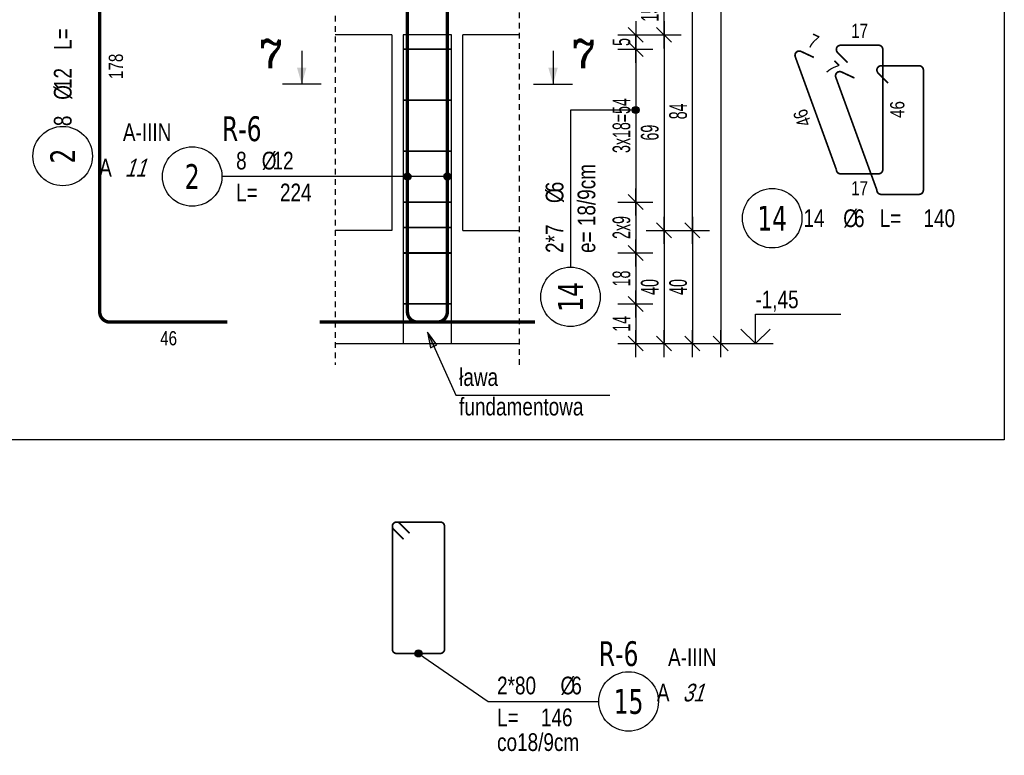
# Model space of a CAD drawing. Header units: millimetres. Extents: x 11988 to 14650, y -1596 to 604.
# Tile 27 of 38: x 13642 to 13989, y -1094 to -834. Entities that reach past the tile are written whole.
import ezdxf
from ezdxf.enums import TextEntityAlignment as Align

# ---------------------------------------------------------------- set-up
doc = ezdxf.new("R2010")
doc.units = ezdxf.units.MM
doc.header["$LTSCALE"] = 10
doc.linetypes.add('MP', pattern=[0.36, 0.2, -0.16])
for name, color, linetype in [('BA_txg', 3, 'Continuous'), ('BA_wic', 1, 'Continuous'), ('BA_wis', 2, 'Continuous'), ('BA_wym', 1, 'Continuous'), ('BZ_kot', 7, 'Continuous'), ('BZ_odn', 1, 'Continuous'), ('BZ_opi1', 7, 'Continuous'), ('BZ_opi2', 4, 'Continuous'), ('BZ_opi3', 30, 'Continuous'), ('BZ_opi4', 53, 'Continuous'), ('BZ_P_roz', 11, 'Continuous'), ('BZ_P_strz', 3, 'Continuous'), ('BZ_P_wid', 3, 'Continuous'), ('BZ_P_wyc', 134, 'Continuous'), ('BZ_txs', 2, 'Continuous'), ('BZ_wym', 1, 'Continuous')]:
    doc.layers.add(name, color=color, linetype=linetype)
for name, color, linetype, plot in [('BZ_obroz', 137, 'Continuous', False), ('BZ_obw', 230, 'Continuous', False), ('BZ_pom', 6, 'Continuous', False)]:
    doc.layers.add(name, color=color, linetype=linetype, plot=plot)
doc.styles.add('BIKTBG', font='tahoma.ttf', dxfattribs={"width": 0.85})
doc.styles.add('BIKTC', font='bikromsw.shx', dxfattribs={"width": 0.85})
doc.styles.add('BIKTS', font='bikromsw.shx', dxfattribs={"width": 0.8})
doc.styles.add('BIKWYM', font='bikromsw.shx', dxfattribs={"width": 0.6})
doc.styles.add('ROMANC', font='ROMANC.SHX')
doc.dimstyles.new('BA_KR_25_cm', dxfattribs={"dimscale": 0.25, "dimtxt": 25, "dimasz": 1.666667, "dimexe": 24, "dimexo": 0, "dimgap": 0, "dimtad": 0, "dimdec": 1, "dimrnd": 0.5, "dimzin": 9, "dimdsep": 46, "dimtxsty": 'BIKWYM', "dimblk": 'WYM-KR', "dimcen": 0, "dimdle": 20, "dimclrd": 256, "dimclre": 256, "dimclrt": 2, "dimadec": 0, "dimazin": 0, "dimtfac": 0.033333, "dimtdec": 1, "dimtmove": 0, "dimatfit": 3, "dimldrblk": 'WYM-KR', "dimfxl": 25, "dimfxlon": 1, "dimtvp": 0.8, "dimtolj": 1, "dimarcsym": 0})
doc.dimstyles.new('BZ_KP_25_cm', dxfattribs={"dimscale": 0.25, "dimtxt": 25, "dimasz": 1.666667, "dimexe": 24, "dimexo": 0, "dimgap": 0, "dimtad": 0, "dimdec": 1, "dimrnd": 0.5, "dimzin": 9, "dimdsep": 46, "dimtxsty": 'BIKWYM', "dimblk": 'WYM-KR', "dimblk1": 'WYM-KP', "dimblk2": 'WYM-KP', "dimsah": 1, "dimcen": 0, "dimdle": 20, "dimclrd": 256, "dimclre": 256, "dimclrt": 7, "dimadec": 0, "dimazin": 0, "dimtfac": 0.033333, "dimtdec": 1, "dimtmove": 0, "dimatfit": 3, "dimldrblk": 'WYM-KP', "dimfxl": 1, "dimtvp": 0.8, "dimtolj": 1, "dimarcsym": 0})
doc.dimstyles.new('BZ_ST_25_cm', dxfattribs={"dimscale": 0.25, "dimtxt": 25, "dimasz": 1.666667, "dimexe": 24, "dimexo": 0, "dimgap": 0, "dimtad": 0, "dimdec": 1, "dimrnd": 0.5, "dimdsep": 46, "dimtxsty": 'BIKWYM', "dimblk": 'WYM-ST', "dimcen": 0, "dimdle": 20, "dimclrd": 256, "dimclre": 256, "dimclrt": 7, "dimadec": 0, "dimazin": 0, "dimtfac": 0.033333, "dimtdec": 1, "dimtix": 1, "dimtmove": 2, "dimatfit": 3, "dimldrblk": 'WYM-ST', "dimfxl": 1, "dimtvp": 0.8, "dimtolj": 1, "dimtzin": 0, "dimarcsym": 0})

# ---------------------------------------------------------------- blocks, each defined once
blk = doc.blocks.new('ST2')
blk.add_line((13.77, 0), (0, 0))
blk.add_solid([(6.84, -1.95), (6.84, 1.95), (0, 0)])
blk = doc.blocks.new('eprzh')
blk.add_line((-47.9, 0), (47.9, 0))
at = {"xscale": 6, "yscale": 6, "zscale": 6, "rotation": 90}
blk.add_blockref('ST2', (0, 0), dxfattribs=at)
at = {"style": 'ROMANC'}
blk.add_attdef('PRZ', text='', height=70, dxfattribs=at).set_placement((76, 39.4), align=Align.CENTER)
blk = doc.blocks.new('WYM-ST')
blk.add_hatch(color=256).paths.add_polyline_path([(-13, 2.88), (0, 0), (-13, -2.88)])
blk.add_lwpolyline([(0, 0), (-13, 2.88), (-13, -2.88), (0, 0)])
blk = doc.blocks.new('WYM-KP')
blk.add_hatch(color=256).paths.add_polyline_path([(3, 0, 1), (-3, 0, 1)])
blk.add_circle((0, 0), 3)
blk = doc.blocks.new('WYM-KR')
at = {"linetype": 'ByBlock'}
blk.add_line((11.52, 0), (-11.52, 0), dxfattribs=at)
at = {"color": 7, "linetype": 'ByBlock'}
blk.add_line((6.24, 6.24), (-6.24, -6.24), dxfattribs=at)
blk = doc.blocks.new('bik_BlkOpPret', base_point=(608.5, -87.83))
at = {"layer": 'BZ_opi1', "style": 'BIKTS', "width": 0.8}
for tag, p in [('SZTUK', (567.31, -85.33)), ('PRZEDR_FI', (581.12, -85.33)), ('PRZEKROJ', (584.93, -85.33)), ('PRZEDR_L', (567.31, -96.58)), ('DLUGOSC', (582.78, -96.58)), ('UWAGA', (567.31, -105.33))]:
    blk.add_attdef(tag, p, '', height=6.25, dxfattribs=at)
at = {"layer": 'BZ_opi2', "style": 'BIKTBG', "width": 0.8}
blk.add_attdef('NUMER', text='', height=8.75, dxfattribs=at).set_placement((551.81, -87.83), align=Align.MIDDLE_CENTER)
at = {"layer": 'BZ_pom', "width": 0.8}
for tag, p, height, style in [('GATUNEK', (526.97, -75.33), 6.25, 'BIKTS'), ('POZYCJA', (562.31, -75.33), 8.75, 'BIKTBG'), ('METODA_L', (520.17, -87.83), 6.25, 'BIKTS'), ('EURO_KOD', (529.45, -87.83), 6.25, 'BIKTS')]:
    blk.add_attdef(tag, p, '', height=height, dxfattribs=dict(at, style=style))
at = {"layer": 'BZ_wym', "width": 0.8}
for tag, p, height, style, flags in [('PRZEDR_NR', (567.31, -114.71), 8.75, 'BIKTBG', 1), ('PRZEDR_SZT', (567.31, -124.08), 6.25, 'BIKTS', 1), ('TYP_PRETA', (567.31, -133.46), 6.25, 'BIKTS', 3), ('EURO_KOD_SEGMENTY', (580.88, -142.83), 6.25, 'BIKTS', 3), ('HAK_1', (567.31, -152.21), 6.25, 'BIKTS', 3), ('HAK_2', (567.31, -161.58), 6.25, 'BIKTS', 3), ('ID', (567.31, -170.96), 6.25, 'BIKTS', 3), ('ID_C', (567.31, -180.33), 6.25, 'BIKTS', 3), ('b_atr_0', (567.31, -189.71), 6.25, 'BIKTS', 3)]:
    blk.add_attdef(tag, p, '', height=height, dxfattribs=dict(at, style=style, flags=flags))
blk = doc.blocks.new('*D335')
at = {"layer": 'BA_wym', "lineweight": -2}
for p, q in [((13852.75, -934.34), (13865, -934.34)), ((13859, -934.76), (13859, -947.92)), ((13852.75, -948.34), (13865, -948.34))]:
    blk.add_line(p, q, dxfattribs=at)
at = {"layer": 'Defpoints', "color": 0}
for p in [(13794, -934.34), (13818, -948.34), (13859, -948.34)]:
    blk.add_point(p, dxfattribs=at)
at = {"layer": 'BA_wym', "lineweight": -2, "xscale": 0.4166666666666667, "yscale": 0.4166666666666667, "zscale": 0.4166666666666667}
for p, rotation in [((13859, -934.34), 90), ((13859, -948.34), 270)]:
    blk.add_blockref('WYM-KR', p, dxfattribs=dict(at, rotation=rotation))
at = {"layer": 'BA_wym', "color": 2, "insert": (13854, -941.34), "char_height": 6.25, "attachment_point": 5, "rotation": 90, "style": 'BIKWYM'}
blk.add_mtext('\\A1;14', dxfattribs=at)
blk = doc.blocks.new('*D336')
at = {"layer": 'BA_wym', "lineweight": -2}
for p, q in [((13852.75, -844.34), (13865, -844.34)), ((13859, -844.76), (13859, -897.92)), ((13852.75, -898.34), (13865, -898.34))]:
    blk.add_line(p, q, dxfattribs=at)
at = {"layer": 'Defpoints', "color": 0}
for p in [(13794, -844.34), (13794, -898.34), (13859, -898.34)]:
    blk.add_point(p, dxfattribs=at)
at = {"layer": 'BA_wym', "lineweight": -2, "xscale": 0.4166666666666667, "yscale": 0.4166666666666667, "zscale": 0.4166666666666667}
for p, rotation in [((13859, -844.34), 90), ((13859, -898.34), 270)]:
    blk.add_blockref('WYM-KR', p, dxfattribs=dict(at, rotation=rotation))
at = {"layer": 'BA_wym', "color": 2, "insert": (13854, -871.34), "char_height": 6.25, "attachment_point": 5, "rotation": 90, "style": 'BIKWYM'}
blk.add_mtext('\\A1;3x18=54', dxfattribs=at)
blk = doc.blocks.new('*D337')
at = {"layer": 'BA_wym', "lineweight": -2}
for p, q in [((13852.75, -839.34), (13865, -839.34)), ((13859, -843.92), (13859, -839.76)), ((13852.75, -844.34), (13865, -844.34))]:
    blk.add_line(p, q, dxfattribs=at)
at = {"layer": 'Defpoints', "color": 0}
for p in [(13818, -839.34), (13859, -839.34), (13794, -844.34)]:
    blk.add_point(p, dxfattribs=at)
at = {"layer": 'BA_wym', "lineweight": -2, "xscale": 0.4166666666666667, "yscale": 0.4166666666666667, "zscale": 0.4166666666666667}
for p, rotation in [((13859, -839.34), 90), ((13859, -844.34), 270)]:
    blk.add_blockref('WYM-KR', p, dxfattribs=dict(at, rotation=rotation))
at = {"layer": 'BA_wym', "color": 2, "insert": (13854, -841.84), "char_height": 6.25, "attachment_point": 5, "rotation": 90, "style": 'BIKWYM'}
blk.add_mtext('\\A1;5', dxfattribs=at)
blk = doc.blocks.new('*D358')
at = {"layer": 'BA_wym', "lineweight": -2}
for p, q in [((13862.75, -908.34), (13875, -908.34)), ((13869, -908.76), (13869, -947.92)), ((13862.75, -948.34), (13875, -948.34))]:
    blk.add_line(p, q, dxfattribs=at)
at = {"layer": 'Defpoints', "color": 0}
for p in [(13818, -908.34), (13818, -948.34), (13869, -948.34)]:
    blk.add_point(p, dxfattribs=at)
at = {"layer": 'BA_wym', "lineweight": -2, "xscale": 0.4166666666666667, "yscale": 0.4166666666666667, "zscale": 0.4166666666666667}
for p, rotation in [((13869, -908.34), 90), ((13869, -948.34), 270)]:
    blk.add_blockref('WYM-KR', p, dxfattribs=dict(at, rotation=rotation))
at = {"layer": 'BA_wym', "color": 2, "insert": (13864, -928.34), "char_height": 6.25, "attachment_point": 5, "rotation": 90, "style": 'BIKWYM'}
blk.add_mtext('\\A1;40', dxfattribs=at)
blk = doc.blocks.new('*D359')
at = {"layer": 'BA_wym', "lineweight": -2}
for p, q in [((13862.75, -839.34), (13875, -839.34)), ((13869, -839.76), (13869, -907.92)), ((13862.75, -908.34), (13875, -908.34))]:
    blk.add_line(p, q, dxfattribs=at)
at = {"layer": 'Defpoints', "color": 0}
for p in [(13818, -839.34), (13818, -908.34), (13869, -908.34)]:
    blk.add_point(p, dxfattribs=at)
at = {"layer": 'BA_wym', "lineweight": -2, "xscale": 0.4166666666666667, "yscale": 0.4166666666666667, "zscale": 0.4166666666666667}
for p, rotation in [((13869, -839.34), 90), ((13869, -908.34), 270)]:
    blk.add_blockref('WYM-KR', p, dxfattribs=dict(at, rotation=rotation))
at = {"layer": 'BA_wym', "color": 2, "insert": (13864, -873.84), "char_height": 6.25, "attachment_point": 5, "rotation": 90, "style": 'BIKWYM'}
blk.add_mtext('\\A1;69', dxfattribs=at)
blk = doc.blocks.new('*D360')
at = {"layer": 'BA_wym', "lineweight": -2}
for p, q in [((13862.75, -824.34), (13875, -824.34)), ((13869, -838.92), (13869, -824.76)), ((13862.75, -839.34), (13875, -839.34))]:
    blk.add_line(p, q, dxfattribs=at)
at = {"layer": 'Defpoints', "color": 0}
for p in [(13818, -824.34), (13869, -824.34), (13818, -839.34)]:
    blk.add_point(p, dxfattribs=at)
at = {"layer": 'BA_wym', "lineweight": -2, "xscale": 0.4166666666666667, "yscale": 0.4166666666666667, "zscale": 0.4166666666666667}
for p, rotation in [((13869, -824.34), 90), ((13869, -839.34), 270)]:
    blk.add_blockref('WYM-KR', p, dxfattribs=dict(at, rotation=rotation))
at = {"layer": 'BA_wym', "color": 2, "insert": (13864, -831.84), "char_height": 6.25, "attachment_point": 5, "rotation": 90, "style": 'BIKWYM'}
blk.add_mtext('\\A1;15', dxfattribs=at)
blk = doc.blocks.new('*D373')
at = {"layer": 'BA_wym', "lineweight": -2}
for p, q in [((13872.75, -908.34), (13885, -908.34)), ((13879, -908.76), (13879, -947.92)), ((13872.75, -948.34), (13885, -948.34))]:
    blk.add_line(p, q, dxfattribs=at)
at = {"layer": 'Defpoints', "color": 0}
for p in [(13818, -908.34), (13818, -948.34), (13879, -948.34)]:
    blk.add_point(p, dxfattribs=at)
at = {"layer": 'BA_wym', "lineweight": -2, "xscale": 0.4166666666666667, "yscale": 0.4166666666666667, "zscale": 0.4166666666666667}
for p, rotation in [((13879, -908.34), 90), ((13879, -948.34), 270)]:
    blk.add_blockref('WYM-KR', p, dxfattribs=dict(at, rotation=rotation))
at = {"layer": 'BA_wym', "color": 2, "insert": (13874, -928.34), "char_height": 6.25, "attachment_point": 5, "rotation": 90, "style": 'BIKWYM'}
blk.add_mtext('\\A1;40', dxfattribs=at)
blk = doc.blocks.new('*D374')
at = {"layer": 'BA_wym', "lineweight": -2}
for p, q in [((13872.75, -824.34), (13885, -824.34)), ((13879, -907.92), (13879, -824.76)), ((13872.75, -908.34), (13885, -908.34))]:
    blk.add_line(p, q, dxfattribs=at)
at = {"layer": 'Defpoints', "color": 0}
for p in [(13818, -824.34), (13879, -824.34), (13818, -908.34)]:
    blk.add_point(p, dxfattribs=at)
at = {"layer": 'BA_wym', "lineweight": -2, "xscale": 0.4166666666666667, "yscale": 0.4166666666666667, "zscale": 0.4166666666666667}
for p, rotation in [((13879, -824.34), 90), ((13879, -908.34), 270)]:
    blk.add_blockref('WYM-KR', p, dxfattribs=dict(at, rotation=rotation))
at = {"layer": 'BA_wym', "color": 2, "insert": (13874, -866.34), "char_height": 6.25, "attachment_point": 5, "rotation": 90, "style": 'BIKWYM'}
blk.add_mtext('\\A1;84', dxfattribs=at)
blk = doc.blocks.new('*D379')
at = {"layer": 'BA_wym', "lineweight": -2}
for p, q in [((13882.75, 340.66), (13895, 340.66)), ((13889, 340.24), (13889, -947.92)), ((13882.75, -948.34), (13895, -948.34))]:
    blk.add_line(p, q, dxfattribs=at)
at = {"layer": 'Defpoints', "color": 0}
for p in [(13818, 340.66), (13818, -948.34), (13889, -948.34)]:
    blk.add_point(p, dxfattribs=at)
at = {"layer": 'BA_wym', "lineweight": -2, "xscale": 0.4166666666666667, "yscale": 0.4166666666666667, "zscale": 0.4166666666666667}
for p, rotation in [((13889, 340.66), 90), ((13889, -948.34), 270)]:
    blk.add_blockref('WYM-KR', p, dxfattribs=dict(at, rotation=rotation))
at = {"layer": 'BA_wym', "color": 2, "insert": (13884, -303.84), "char_height": 6.25, "attachment_point": 5, "rotation": 90, "style": 'BIKWYM'}
blk.add_mtext('\\A1;1289', dxfattribs=at)
blk = doc.blocks.new('*U29')
for p, q in [((0, 4.17), (12.08, 4.17)), ((0, 0), (0, 4.17))]:
    blk.add_line(p, q)
at = {"color": 1}
blk.add_line((-2.5, 0), (2.5, 0), dxfattribs=at)
blk.add_lwpolyline([(-2.06, 2.06), (0, 0), (2.06, 2.06)])
at = {"style": 'BIKTS', "width": 0.8}
blk.add_attdef('POZIOM', text='', height=2.5, dxfattribs=at).set_placement((0, 6.25), align=Align.MIDDLE_LEFT)
blk = doc.blocks.new('bik_BlkOpPretW', base_point=(917.65, 307.46))
at = {"layer": 'BZ_opi2', "style": 'BIKTBG', "width": 0.8}
blk.add_attdef('NUMER', text='', height=8.75, dxfattribs=at).set_placement((933.15, 307.46), align=Align.MIDDLE_CENTER)
at = {"layer": 'BZ_opi4', "style": 'BIKTS', "width": 0.8}
for tag, p in [('SZTUK', (943.38, 304.33)), ('PRZEDR_FI', (952.43, 304.33)), ('PRZEKROJ', (956.24, 304.33)), ('PRZEDR_L', (970.04, 304.33)), ('DLUGOSC', (985.52, 304.33))]:
    blk.add_attdef(tag, p, '', height=6.25, dxfattribs=at)
at = {"layer": 'BZ_pom', "width": 0.8}
for tag, p, height, style, flags in [('POZYCJA', (943.38, 294.96), 8.75, 'BIKTBG', 3), ('GATUNEK', (943.38, 285.58), 6.25, 'BIKTS', 1), ('METODA_L', (943.38, 266.83), 6.25, 'BIKTS', 3)]:
    blk.add_attdef(tag, p, '', height=height, dxfattribs=dict(at, style=style, flags=flags))
at = {"layer": 'BZ_wym', "width": 0.8}
for tag, p, height, style, flags in [('UWAGA', (943.38, 276.21), 6.25, 'BIKTS', 1), ('TYP_PRETA', (943.38, 257.46), 6.25, 'BIKTS', 3), ('PRZEDR_NR', (943.38, 248.08), 8.75, 'BIKTBG', 1), ('PRZEDR_SZT', (943.38, 238.71), 6.25, 'BIKTS', 1), ('EURO_KOD', (943.38, 229.33), 6.25, 'BIKTS', 3), ('EURO_KOD_SEGMENTY', (956.95, 229.33), 6.25, 'BIKTS', 3), ('HAK_1', (943.38, 219.96), 6.25, 'BIKTS', 3), ('HAK_2', (943.38, 210.58), 6.25, 'BIKTS', 3), ('ID', (943.38, 201.21), 6.25, 'BIKTS', 3), ('ID_C', (943.38, 191.83), 6.25, 'BIKTS', 3), ('b_atr_0', (943.38, 182.46), 6.25, 'BIKTS', 3)]:
    blk.add_attdef(tag, p, '', height=height, dxfattribs=dict(at, style=style, flags=flags))
blk = doc.blocks.new('*D382')
at = {"layer": 'BA_wym', "lineweight": -2}
for p, q in [((13852.75, -898.34), (13865, -898.34)), ((13859, -898.76), (13859, -915.92)), ((13852.75, -916.34), (13865, -916.34))]:
    blk.add_line(p, q, dxfattribs=at)
at = {"layer": 'Defpoints', "color": 0}
for p in [(13794, -898.34), (13794, -916.34), (13859, -916.34)]:
    blk.add_point(p, dxfattribs=at)
at = {"layer": 'BA_wym', "lineweight": -2, "xscale": 0.4166666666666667, "yscale": 0.4166666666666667, "zscale": 0.4166666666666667}
for p, rotation in [((13859, -898.34), 90), ((13859, -916.34), 270)]:
    blk.add_blockref('WYM-KR', p, dxfattribs=dict(at, rotation=rotation))
at = {"layer": 'BA_wym', "color": 2, "insert": (13854, -907.34), "char_height": 6.25, "attachment_point": 5, "rotation": 90, "style": 'BIKWYM'}
blk.add_mtext('\\A1;2x9', dxfattribs=at)
blk = doc.blocks.new('*D383')
at = {"layer": 'BA_wym', "lineweight": -2}
for p, q in [((13852.75, -916.34), (13865, -916.34)), ((13859, -916.76), (13859, -933.92)), ((13852.75, -934.34), (13865, -934.34))]:
    blk.add_line(p, q, dxfattribs=at)
at = {"layer": 'Defpoints', "color": 0}
for p in [(13794, -916.34), (13794, -934.34), (13859, -934.34)]:
    blk.add_point(p, dxfattribs=at)
at = {"layer": 'BA_wym', "lineweight": -2, "xscale": 0.4166666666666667, "yscale": 0.4166666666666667, "zscale": 0.4166666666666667}
for p, rotation in [((13859, -916.34), 90), ((13859, -934.34), 270)]:
    blk.add_blockref('WYM-KR', p, dxfattribs=dict(at, rotation=rotation))
at = {"layer": 'BA_wym', "color": 2, "insert": (13854, -925.34), "char_height": 6.25, "attachment_point": 5, "rotation": 90, "style": 'BIKWYM'}
blk.add_mtext('\\A1;18', dxfattribs=at)
blk = doc.blocks.new('bik_BlkOpPretU', base_point=(1570.94, 615.52))
at = {"layer": 'BZ_opi2', "style": 'BIKTBG', "width": 0.8}
blk.add_attdef('NUMER', text='', height=8.75, dxfattribs=at).set_placement((1514.25, 615.52), align=Align.MIDDLE_CENTER)
at = {"layer": 'BZ_opi4', "style": 'BIKTS', "width": 0.8}
for tag, p in [('SZTUK', (1529.75, 618.02)), ('PRZEDR_FI', (1538.8, 618.02)), ('PRZEKROJ', (1542.61, 618.02)), ('PRZEDR_L', (1529.75, 606.77)), ('DLUGOSC', (1545.23, 606.77)), ('UWAGA', (1529.75, 598.02))]:
    blk.add_attdef(tag, p, '', height=6.25, dxfattribs=at)
at = {"layer": 'BZ_pom', "width": 0.8}
for tag, p, height, style in [('POZYCJA', (1524.75, 628.02), 8.75, 'BIKTBG'), ('GATUNEK', (1483.8, 628.02), 6.25, 'BIKTS'), ('METODA_L', (1489.99, 615.52), 6.25, 'BIKTS')]:
    blk.add_attdef(tag, p, '', height=height, dxfattribs=dict(at, style=style))
at = {"layer": 'BZ_wym', "width": 0.8}
for tag, p, height, style, flags in [('PRZEDR_NR', (1529.75, 588.65), 8.75, 'BIKTBG', 1), ('PRZEDR_SZT', (1529.75, 579.27), 6.25, 'BIKTS', 1), ('TYP_PRETA', (1529.75, 569.9), 6.25, 'BIKTS', 3), ('EURO_KOD', (1529.75, 560.52), 6.25, 'BIKTS', 3), ('EURO_KOD_SEGMENTY', (1544.75, 560.52), 6.25, 'BIKTS', 3), ('HAK_1', (1529.75, 551.15), 6.25, 'BIKTS', 3), ('HAK_2', (1529.75, 541.77), 6.25, 'BIKTS', 3), ('ID', (1529.75, 532.4), 6.25, 'BIKTS', 3), ('ID_C', (1529.75, 523.02), 6.25, 'BIKTS', 3), ('b_atr_0', (1529.75, 513.65), 6.25, 'BIKTS', 3)]:
    blk.add_attdef(tag, p, '', height=height, dxfattribs=dict(at, style=style, flags=flags))

msp = doc.modelspace()

# ---------------------------------------------------------------- linework, layer by layer
at = {"layer": 'BA_wic', "linetype": 'MP'}
for points in [[(13753, 348.16), (13753, -955.84)], [(13818, -955.84), (13818, 348.16)]]:
    msp.add_lwpolyline(points, dxfattribs=at)
at = {"layer": 'BA_wis'}
for points in [[(13773, -839.34), (13753, -839.34)], [(13773, -839.34), (13773, -908.34)], [(13798, -908.34), (13798, -839.34)], [(13818, -839.34), (13798, -839.34)], [(13773, -908.34), (13753, -908.34)], [(13798, -908.34), (13818, -908.34)], [(13753, -948.34), (13818, -948.34)]]:
    msp.add_lwpolyline(points, dxfattribs=at)
at = {"layer": 'BZ_obroz'}
msp.add_lwpolyline([(13777, -948.34), (13794, -948.34), (13794, -839.34), (13777, -839.34)], close=True, dxfattribs=at)
at = {"layer": 'BZ_obw'}
msp.add_lwpolyline([(11988.13, 603.77), (13989.08, 603.77), (13989.08, -982.33), (11988.13, -982.33)], close=True, dxfattribs=at)
at = {"layer": 'BZ_odn', "color": 252}
for centre in [(13656.81, -882.12), (13907.17, -904.07), (13836, -931.83)]:
    msp.add_circle(centre, 10.5, dxfattribs=at)
at = {"layer": 'BZ_odn'}
for centre in [(13702.5, -889.34), (13856.5, -1074.68)]:
    msp.add_circle(centre, 10.5, dxfattribs=at)
at = {"layer": 'BZ_P_roz', "const_width": 0.6}
for points in [[(13777, -844.34), (13794, -844.34)], [(13777, -862.34), (13794, -862.34)], [(13777, -880.34), (13794, -880.34)], [(13777, -898.34), (13794, -898.34)], [(13777, -907.34), (13794, -907.34)], [(13777, -916.34), (13794, -916.34)], [(13777, -934.34), (13794, -934.34)]]:
    msp.add_lwpolyline(points, dxfattribs=at)
at = {"layer": 'BZ_P_strz', "const_width": 0.6}
msp.add_lwpolyline([(13779.23, -1015.32), (13775.69, -1011.78, 0.668179), (13773.13, -1012.84), (13773.13, -1056.24, 0.414214), (13774.63, -1057.74), (13790.03, -1057.74, 0.414214), (13791.53, -1056.24), (13791.53, -1012.84, 0.414214), (13790.03, -1011.34), (13774.63, -1011.34, 0.668179), (13773.57, -1013.9), (13777.11, -1017.44)], format="xyb", dxfattribs=at)
at = {"layer": 'BZ_P_wid', "const_width": 1.2}
for points in [[(13792.53, -763.74), (13792.53, -937.14, -0.414214), (13788.93, -940.74), (13747.53, -940.74)], [(13778.46, -763.74), (13778.46, -937.14, 0.414214), (13782.06, -940.74), (13823.46, -940.74)]]:
    msp.add_lwpolyline(points, format="xyb", dxfattribs=at)
at = {"layer": 'BZ_P_wyc', "linetype": 'Continuous'}
for points, const_width in [([(13669.87, -763.74), (13669.87, -937.14, 0.414214), (13673.47, -940.74), (13714.87, -940.74)], 1.2), ([(13921.88, -847.28), (13917.35, -845.17, 0.668179), (13915.31, -847.04), (13929.81, -886.88, 0.414214), (13931.31, -888.38), (13944.71, -888.38, 0.414214), (13946.21, -886.88), (13946.21, -844.48, 0.414214), (13944.71, -842.98), (13931.31, -842.98, 0.668179), (13930.25, -845.54), (13933.78, -849.08)], 0.6)]:
    msp.add_lwpolyline(points, format="xyb", dxfattribs=dict(at, const_width=const_width))
at = {"layer": 'BZ_P_wyc', "color": 1, "linetype": 'Continuous', "const_width": 0.6}
msp.add_lwpolyline([(13936.19, -854.54), (13931.66, -852.43, 0.668179), (13929.62, -854.3), (13944.12, -894.14, 0.414214), (13945.62, -895.64), (13959.02, -895.64, 0.414214), (13960.52, -894.14), (13960.52, -851.74, 0.414214), (13959.02, -850.24), (13945.62, -850.24, 0.668179), (13944.56, -852.8), (13948.1, -856.34)], format="xyb", dxfattribs=at)

# ---------------------------------------------------------------- block references
ref = msp.add_blockref('bik_BlkOpPretW', (13656.81, -897.62), dxfattribs=dict(rotation=90))
ref.add_attrib('NUMER', '2', dxfattribs={"layer": 'BZ_opi2', "height": 8.75, "rotation": 90, "style": 'BIKTBG', "width": 0.8}).set_placement((13656.81, -882.12), align=Align.MIDDLE_CENTER)
ref.add_attrib('SZTUK', '8', (13659.94, -871.54), dxfattribs={"layer": 'BZ_opi4', "height": 6.25, "rotation": 90, "style": 'BIKTS', "width": 0.8})
ref.add_attrib('PRZEKROJ', '12', (13659.94, -858.45), dxfattribs={"layer": 'BZ_opi4', "height": 6.25, "rotation": 90, "style": 'BIKTS', "width": 0.8})
ref.add_attrib('DLUGOSC', '224', (13659.94, -829.16), dxfattribs={"layer": 'BZ_opi4', "height": 6.25, "rotation": 90, "style": 'BIKTS', "width": 0.8})
ref.add_attrib('PRZEDR_FI', '%%c', (13659.94, -862.25), dxfattribs={"layer": 'BZ_opi4', "height": 6.25, "rotation": 90, "style": 'BIKTS', "width": 0.8})
ref.add_attrib('PRZEDR_L', 'L=', (13659.94, -844.64), dxfattribs={"layer": 'BZ_opi4', "height": 6.25, "rotation": 90, "style": 'BIKTS', "width": 0.8})
ref = msp.add_blockref('bik_BlkOpPret', (13756.8, -889.34))
ref.add_attrib('NUMER', '2', dxfattribs={"layer": 'BZ_opi2', "height": 8.75, "style": 'BIKTBG', "width": 0.8}).set_placement((13702.5, -889.34), align=Align.MIDDLE_CENTER)
ref.add_attrib('POZYCJA', 'R-6', (13713, -876.84), dxfattribs={"layer": 'BZ_pom', "height": 8.75, "style": 'BIKTBG', "width": 0.8})
ref.add_attrib('SZTUK', '8', (13718, -886.84), dxfattribs={"layer": 'BZ_opi1', "height": 6.25, "style": 'BIKTS', "width": 0.8})
ref.add_attrib('GATUNEK', 'A-IIIN', (13678.04, -876.84), dxfattribs={"layer": 'BZ_pom', "height": 6.25, "style": 'BIKTS', "width": 0.8})
ref.add_attrib('PRZEKROJ', '12', (13730.85, -886.84), dxfattribs={"layer": 'BZ_opi1', "height": 6.25, "style": 'BIKTS', "width": 0.8})
ref.add_attrib('DLUGOSC', '224', (13733.47, -898.09), dxfattribs={"layer": 'BZ_opi1', "height": 6.25, "style": 'BIKTS', "width": 0.8})
ref.add_attrib('METODA_L', 'A', (13669.66, -889.34), dxfattribs={"layer": 'BZ_pom', "height": 6.25, "style": 'BIKTS', "width": 0.8})
ref.add_attrib('PRZEDR_FI', '%%c', (13727.04, -886.84), dxfattribs={"layer": 'BZ_opi1', "height": 6.25, "style": 'BIKTS', "width": 0.8})
ref.add_attrib('PRZEDR_L', 'L=', (13718, -898.09), dxfattribs={"layer": 'BZ_opi1', "height": 6.25, "style": 'BIKTS', "width": 0.8})
ref.add_attrib('EURO_KOD', '11', (13678.71, -889.34), dxfattribs={"layer": 'BZ_pom', "height": 6.25, "style": 'BIKTS', "oblique": 18, "width": 0.8})
ref = msp.add_blockref('bik_BlkOpPretU', (13836, -865.85), dxfattribs=dict(rotation=90))
ref.add_attrib('NUMER', '14', dxfattribs={"layer": 'BZ_opi2', "height": 8.75, "rotation": 90, "style": 'BIKTBG', "width": 0.8}).set_placement((13836, -931.83), align=Align.MIDDLE_CENTER)
ref.add_attrib('SZTUK', '2*7', (13833.5, -916.33), dxfattribs={"layer": 'BZ_opi4', "height": 6.25, "rotation": 90, "style": 'BIKTS', "width": 0.8})
ref.add_attrib('PRZEKROJ', '6', (13833.5, -894.9), dxfattribs={"layer": 'BZ_opi4', "height": 6.25, "rotation": 90, "style": 'BIKTS', "width": 0.8})
ref.add_attrib('UWAGA', 'e= 18/9cm', (13844.75, -916.33), dxfattribs={"layer": 'BZ_opi4', "height": 6.25, "rotation": 90, "style": 'BIKTS', "width": 0.8})
ref.add_attrib('PRZEDR_FI', '%%c', (13833.5, -898.71), dxfattribs={"layer": 'BZ_opi4', "height": 6.25, "rotation": 90, "style": 'BIKTS', "width": 0.8})
ref = msp.add_blockref('bik_BlkOpPretW', (13891.67, -904.07))
ref.add_attrib('NUMER', '14', dxfattribs={"layer": 'BZ_opi2', "height": 8.75, "style": 'BIKTBG', "width": 0.8}).set_placement((13907.17, -904.07), align=Align.MIDDLE_CENTER)
ref.add_attrib('SZTUK', '14', (13918.19, -907.19), dxfattribs={"layer": 'BZ_opi4', "height": 6.25, "style": 'BIKTS', "width": 0.8})
ref.add_attrib('PRZEKROJ', '6', (13936.05, -907.19), dxfattribs={"layer": 'BZ_opi4', "height": 6.25, "style": 'BIKTS', "width": 0.8})
ref.add_attrib('DLUGOSC', '140', (13960.57, -907.19), dxfattribs={"layer": 'BZ_opi4', "height": 6.25, "style": 'BIKTS', "width": 0.8})
ref.add_attrib('PRZEDR_FI', '%%c', (13932.24, -907.19), dxfattribs={"layer": 'BZ_opi4', "height": 6.25, "style": 'BIKTS', "width": 0.8})
ref.add_attrib('PRZEDR_L', 'L=', (13945.09, -907.19), dxfattribs={"layer": 'BZ_opi4', "height": 6.25, "style": 'BIKTS', "width": 0.8})
ref = msp.add_blockref('bik_BlkOpPret', (13806.96, -1074.68))
ref.add_attrib('NUMER', '15', dxfattribs={"layer": 'BZ_opi2', "height": 8.75, "style": 'BIKTBG', "width": 0.8}).set_placement((13856.5, -1074.68), align=Align.MIDDLE_CENTER)
ref.add_attrib('POZYCJA', 'R-6', (13846, -1062.18), dxfattribs={"layer": 'BZ_pom', "height": 8.75, "style": 'BIKTBG', "width": 0.8})
ref.add_attrib('SZTUK', '2*80', (13810.08, -1072.18), dxfattribs={"layer": 'BZ_opi1', "height": 6.25, "style": 'BIKTS', "width": 0.8})
ref.add_attrib('GATUNEK', 'A-IIIN', (13870.42, -1062.18), dxfattribs={"layer": 'BZ_pom', "height": 6.25, "style": 'BIKTS', "width": 0.8})
ref.add_attrib('PRZEKROJ', '6', (13836.27, -1072.18), dxfattribs={"layer": 'BZ_opi1', "height": 6.25, "style": 'BIKTS', "width": 0.8})
ref.add_attrib('DLUGOSC', '146', (13825.56, -1083.43), dxfattribs={"layer": 'BZ_opi1', "height": 6.25, "style": 'BIKTS', "width": 0.8})
ref.add_attrib('UWAGA', 'co18/9cm', (13810.08, -1092.18), dxfattribs={"layer": 'BZ_opi1', "height": 6.25, "style": 'BIKTS', "width": 0.8})
ref.add_attrib('METODA_L', 'A', (13866.48, -1074.68), dxfattribs={"layer": 'BZ_pom', "height": 6.25, "style": 'BIKTS', "width": 0.8})
ref.add_attrib('PRZEDR_FI', '%%c', (13832.46, -1072.18), dxfattribs={"layer": 'BZ_opi1', "height": 6.25, "style": 'BIKTS', "width": 0.8})
ref.add_attrib('PRZEDR_L', 'L=', (13810.08, -1083.43), dxfattribs={"layer": 'BZ_opi1', "height": 6.25, "style": 'BIKTS', "width": 0.8})
ref.add_attrib('EURO_KOD', '31', (13875.53, -1074.68), dxfattribs={"layer": 'BZ_pom', "height": 6.25, "style": 'BIKTS', "oblique": 18, "width": 0.8})
at = {"layer": 'BA_txg'}
ref = msp.add_blockref('eprzh', (13741.15, -856.75), dxfattribs=dict(at, xscale=-0.142857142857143, yscale=0.1428571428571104, zscale=0.142857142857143))
ref.add_attrib('PRZ', '7', dxfattribs={"layer": '0', "height": 10, "style": 'ROMANC'}).set_placement((13730.29, -851.12), align=Align.CENTER)
at = {"layer": 'BA_txg', "xscale": 0.142857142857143, "yscale": 0.142857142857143, "zscale": 0.142857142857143}
msp.add_blockref('eprzh', (13829.84, -856.75), dxfattribs=at).add_auto_attribs({'PRZ': '7'})
at = {"layer": 'BZ_kot', "xscale": 2.5, "yscale": 2.5, "zscale": 2.5}
msp.add_blockref('*U29', (13901.25, -948.34), dxfattribs=at).add_auto_attribs({'POZIOM': '-1,45'})

# ---------------------------------------------------------------- texts
at = {"layer": 'BZ_opi3', "style": 'BIKTC', "width": 0.8}
for s, rotation, p in [('17', 359.9998, (13938.01, -837.88)), ('7', 334.9998, (13921.77, -841.6)), ('178', 90.0002, (13675.57, -850.44)), ('7', 315, (13928.41, -850.92)), ('46', 90, (13951.31, -865.68)), ('46', 109.9998, (13917.77, -868.71))]:
    msp.add_text(s, height=5, rotation=rotation, dxfattribs=at).set_placement(p, align=Align.MIDDLE_CENTER)
for s, p in [('17', (13938.01, -893.48)), ('46', (13694.17, -946.44))]:
    msp.add_text(s, height=5, dxfattribs=at).set_placement(p, align=Align.MIDDLE_CENTER)
at = {"layer": 'BZ_txs', "insert": (13796.7, -957.04), "char_height": 6.25, "width": 113.0116, "attachment_point": 1, "style": 'BIKTS'}
msp.add_mtext('ława\\Pfundamentowa', dxfattribs=at)

# ---------------------------------------------------------------- dimensions: what is measured, and where the dimension line sits
at = {"layer": 'BA_wym'}
for base, p1, p2, override, picture, middle in [((13889, -948.34), (13818, 340.66), (13818, -948.34), {"dimrnd": 1, "dimblk": 'WYM-KR', "dimatfit": 1}, '*D379', (13884, -303.84)), ((13869, -824.34), (13818, -839.34), (13818, -824.34), {"dimatfit": 1}, '*D360', (13864, -831.84)), ((13879, -824.34), (13818, -908.34), (13818, -824.34), {"dimatfit": 1}, '*D374', (13874, -866.34)), ((13859, -839.34), (13794, -844.34), (13818, -839.34), {"dimatfit": 1}, '*D337', (13854, -841.84)), ((13869, -908.34), (13818, -839.34), (13818, -908.34), {"dimatfit": 1}, '*D359', (13864, -873.84)), ((13869, -948.34), (13818, -908.34), (13818, -948.34), {"dimatfit": 1}, '*D358', (13864, -928.34)), ((13879, -948.34), (13818, -908.34), (13818, -948.34), {"dimatfit": 1}, '*D373', (13874, -928.34)), ((13859, -934.34), (13794, -916.34), (13794, -934.34), {"dimatfit": 1}, '*D383', (13854, -925.34)), ((13859, -948.34), (13794, -934.34), (13818, -948.34), {"dimatfit": 1}, '*D335', (13854, -941.34))]:
    dim = msp.add_linear_dim(base=base, p1=p1, p2=p2, angle=90, dimstyle='BA_KR_25_cm', override=override, dxfattribs=at)
    dim.commit()
    dim.dimension.update_dxf_attribs({"geometry": picture, "text_midpoint": middle})
dim = msp.add_linear_dim(base=(13859, -898.34), p1=(13794, -844.34), p2=(13794, -898.34), angle=90, text='3x18=<>', dimstyle='BA_KR_25_cm', override={"dimtxsty": 'BIKWYM', "dimatfit": 1}, dxfattribs=at)
dim.commit()
dim.dimension.update_dxf_attribs({"geometry": '*D336', "text_midpoint": (13854, -871.34)})
dim = msp.add_linear_dim(base=(13859, -916.34), p1=(13794, -898.34), p2=(13794, -916.34), angle=90, text='2x9', dimstyle='BA_KR_25_cm', override={"dimtxsty": 'BIKWYM', "dimatfit": 1}, dxfattribs=at)
dim.commit()
dim.dimension.update_dxf_attribs({"geometry": '*D382', "text_midpoint": (13859, -907.34), "dimtype": 160})

# ---------------------------------------------------------------- leaders
at = {"layer": 'BZ_odn', "color": 252}
msp.add_leader([(13859, -865.85), (13836, -865.85), (13836, -921.33)], dimstyle='BZ_KP_25_cm', override={"dimclrd": 252}, dxfattribs=at)
at = {"layer": 'BZ_odn'}
for points, dimstyle in [([(13778.46, -889.34), (13753, -889.34), (13713, -889.34)], 'BZ_KP_25_cm'), ([(13792.53, -889.34), (13753, -889.34), (13713, -889.34)], 'BZ_KP_25_cm'), ([(13785.5, -944.34), (13795.48, -966.53), (13849.91, -966.53)], 'BZ_ST_25_cm'), ([(13782.33, -1057.74), (13806.96, -1074.68), (13846, -1074.68)], 'BZ_KP_25_cm')]:
    msp.add_leader(points, dimstyle=dimstyle, dxfattribs=at)

doc.saveas('drawing.dxf')
